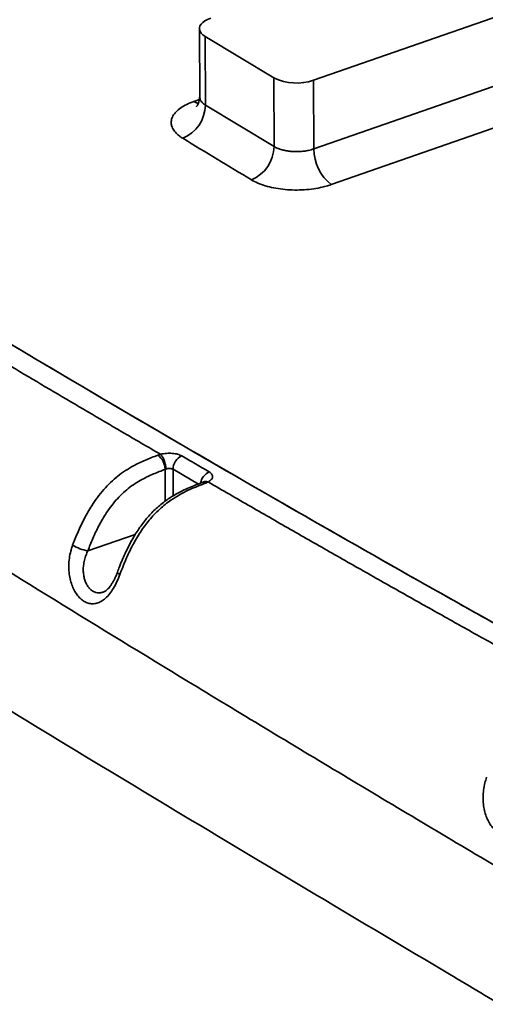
# Model space of a CAD drawing. Header units: millimetres. Extents: x -10540 to 6039, y -7467 to 6433.
# Tile 162 of 177: x 5838 to 5848, y -6872 to -6851. Entities that reach past the tile are written whole.
import ezdxf

# ---------------------------------------------------------------- set-up
doc = ezdxf.new("R2010")
doc.units = ezdxf.units.MM
doc.header["$LTSCALE"] = 8

msp = doc.modelspace()

# ---------------------------------------------------------------- linework, layer by layer
at = {"color": 7, "linetype": 'Continuous', "lineweight": 35}
for p, q in [((5843.946, -6852.446), (5859.28, -6847.106)), ((5843.953, -6853.89), (5851.62, -6851.22)), ((5841.541, -6851.361), (5841.548, -6852.8)), ((5841.662, -6851.525), (5843.106, -6852.395)), ((5841.662, -6851.525), (5841.669, -6852.967)), ((5851.984, -6851.972), (5844.318, -6854.642)), ((5843.113, -6853.841), (5843.106, -6852.395)), ((5843.946, -6852.446), (5843.953, -6853.89)), ((5841.426, -6852.892), (5841.543, -6852.852)), ((5841.669, -6852.967), (5843.113, -6853.841)), ((5840.666, -6860.335), (5840.723, -6860.317)), ((5840.838, -6860.628), (5840.819, -6860.635)), ((5840.822, -6861.302), (5840.819, -6860.635)), ((5841.52, -6860.942), (5840.987, -6860.632)), ((5840.987, -6860.632), (5840.99, -6861.191)), ((5841.726, -6860.899), (5841.677, -6860.922)), ((5840.192, -6862.003), (5839.193, -6862.351))]:
    msp.add_line(p, q, dxfattribs=at)
at = {"color": 7, "linetype": 'Continuous', "lineweight": 35, "flags": 128}
for points in [[(5841.78, -6851.14), (5841.715, -6851.166), (5841.659, -6851.196), (5841.613, -6851.229), (5841.578, -6851.265), (5841.554, -6851.303), (5841.542, -6851.341), (5841.542, -6851.38), (5841.555, -6851.419), (5841.579, -6851.457), (5841.615, -6851.492), (5841.662, -6851.525)], [(5841.523, -6852.932), (5841.478, -6852.918), (5841.426, -6852.892)], [(5839.868, -6862.847), (5839.843, -6862.831), (5839.827, -6862.817), (5839.818, -6862.805), (5839.817, -6862.797)]]:
    msp.add_lwpolyline(points, dxfattribs=at)
at = {"color": 7, "linetype": 'Continuous', "lineweight": 35}
for centre, radius, start, end in [((5843.588, -6851.392), 1.113, 244.3168, 288.7736), ((5840.897, -6852.953), 0.772, 292.3687, 358.9721), ((5842.343, -6853.829), 0.77, 292.3994, 359.1606), ((5844.9, -6853.896), 0.947, 179.6805, 232.0499), ((5840.434, -6860.642), 0.385, 1.0722, 52.9321), ((5841.294, -6860.633), 0.307, 113.6856, 179.749), ((5841.869, -6860.967), 0.304, 113.4037, 171.5004), ((5841.627, -6860.995), 0.0889, 55.7038, 107.2071), ((5839.42, -6861.268), 1.107, 240.4352, 258.1768)]:
    msp.add_arc(centre, radius, start, end, dxfattribs=at)
for points, knots in [([(5889.086, -6858.692), (5889.069, -6858.683), (5889.024, -6858.659), (5888.948, -6858.619), (5888.858, -6858.571), (5888.77, -6858.525), (5888.685, -6858.48), (5888.601, -6858.436), (5888.512, -6858.389), (5888.427, -6858.345), (5888.345, -6858.302), (5888.262, -6858.258), (5888.165, -6858.207), (5888.054, -6858.149), (5887.942, -6858.091), (5887.842, -6858.038), (5887.746, -6857.988), (5887.601, -6857.912), (5887.405, -6857.809), (5887.169, -6857.685), (5886.933, -6857.561), (5886.694, -6857.435), (5886.454, -6857.308), (5886.217, -6857.183), (5885.864, -6856.996), (5885.391, -6856.745), (5884.8, -6856.429), (5884.21, -6856.113), (5883.622, -6855.796), (5882.791, -6855.347), (5881.709, -6854.757), (5880.372, -6854.021), (5879.034, -6853.278), (5877.506, -6852.422), (5875.796, -6851.454), (5873.894, -6850.364), (5871.992, -6849.262), (5870.091, -6848.147), (5868.371, -6847.127), (5866.835, -6846.206), (5865.477, -6845.386), (5864.125, -6844.56), (5862.757, -6843.718), (5861.484, -6842.928), (5860.308, -6842.19), (5859.247, -6841.52), (5858.198, -6840.851), (5857.144, -6840.174), (5856.145, -6839.525), (5855.197, -6838.906), (5854.309, -6838.32), (5853.422, -6837.729), (5852.531, -6837.13), (5851.626, -6836.517), (5850.728, -6835.902), (5849.849, -6835.293), (5849.009, -6834.704), (5848.189, -6834.123), (5847.39, -6833.55), (5846.864, -6833.167), (5846.604, -6832.979)], [0, 0, 0, 0, 0.00124, 0.003203, 0.005333, 0.007611, 0.009395, 0.01137, 0.013535, 0.015729, 0.01735, 0.019309, 0.021608, 0.02424, 0.027137, 0.029498, 0.031325, 0.033935, 0.039764, 0.045152, 0.050652, 0.056392, 0.062057, 0.067647, 0.073162, 0.087011, 0.101035, 0.114952, 0.128714, 0.142546, 0.173673, 0.205149, 0.236975, 0.268203, 0.312998, 0.357717, 0.402484, 0.447244, 0.491871, 0.523904, 0.555614, 0.587699, 0.619368, 0.652149, 0.677474, 0.702417, 0.726981, 0.751507, 0.776819, 0.797536, 0.818386, 0.839505, 0.860207, 0.881334, 0.903371, 0.923654, 0.943458, 0.962783, 0.98163, 1, 1, 1, 1]), ([(5889.04, -6858.667), (5888.451, -6858.357), (5887.273, -6857.737), (5885.506, -6856.809), (5883.739, -6855.861), (5881.58, -6854.689), (5879.03, -6853.28), (5876.088, -6851.623), (5873.144, -6849.934), (5870.2, -6848.215), (5867.255, -6846.463), (5864.554, -6844.826), (5862.096, -6843.312), (5859.883, -6841.926), (5857.67, -6840.516), (5855.604, -6839.175), (5853.685, -6837.908), (5851.913, -6836.717), (5850.142, -6835.501), (5848.372, -6834.26), (5847.194, -6833.406), (5846.604, -6832.979)], [0, 0, 0, 0, 0.041675, 0.08335, 0.125026, 0.166703, 0.236026, 0.30535, 0.374673, 0.44403, 0.513387, 0.582743, 0.634865, 0.686989, 0.739112, 0.791233, 0.832985, 0.874742, 0.916497, 0.95825, 1, 1, 1, 1]), ([(5890.256, -6858.916), (5890.208, -6858.889), (5890.104, -6858.83), (5889.935, -6858.738), (5889.742, -6858.633), (5889.525, -6858.517), (5889.283, -6858.39), (5889.019, -6858.251), (5888.733, -6858.101), (5888.422, -6857.938), (5888.085, -6857.762), (5887.722, -6857.571), (5887.333, -6857.367), (5886.921, -6857.149), (5886.485, -6856.919), (5886.03, -6856.677), (5885.555, -6856.424), (5885.063, -6856.161), (5884.55, -6855.885), (5883.991, -6855.584), (5883.385, -6855.256), (5882.732, -6854.9), (5882.056, -6854.53), (5881.358, -6854.147), (5880.645, -6853.753), (5879.918, -6853.35), (5879.177, -6852.937), (5878.421, -6852.513), (5877.6, -6852.051), (5876.713, -6851.548), (5875.761, -6851.006), (5874.793, -6850.451), (5873.812, -6849.886), (5872.821, -6849.311), (5871.58, -6848.587), (5870.09, -6847.71), (5868.353, -6846.677), (5866.614, -6845.632), (5864.882, -6844.578), (5863.359, -6843.642), (5862.047, -6842.827), (5860.946, -6842.137), (5859.858, -6841.45), (5858.786, -6840.768), (5857.732, -6840.091), (5856.744, -6839.451), (5855.823, -6838.848), (5854.967, -6838.285), (5854.128, -6837.727), (5853.306, -6837.177), (5852.502, -6836.634), (5851.716, -6836.098), (5850.925, -6835.554), (5850.131, -6835.002), (5849.334, -6834.442), (5848.562, -6833.894), (5847.814, -6833.357), (5847.324, -6833.001), (5847.083, -6832.825)], [0, 0, 0, 0, 0.003338, 0.007239, 0.011712, 0.016761, 0.02239, 0.028482, 0.035133, 0.042341, 0.050099, 0.058559, 0.067577, 0.077144, 0.087249, 0.09788, 0.108822, 0.120245, 0.132137, 0.144481, 0.159091, 0.174246, 0.189919, 0.206084, 0.222716, 0.239476, 0.256632, 0.274155, 0.29202, 0.313693, 0.335763, 0.358182, 0.380903, 0.40388, 0.427067, 0.467084, 0.507359, 0.547676, 0.587834, 0.627637, 0.653422, 0.678931, 0.704118, 0.728944, 0.753369, 0.777356, 0.797543, 0.817366, 0.836805, 0.855847, 0.874476, 0.892678, 0.910444, 0.929472, 0.947948, 0.965865, 0.983217, 1, 1, 1, 1]), ([(5858.822, -6869.85), (5858.787, -6869.83), (5858.714, -6869.788), (5858.603, -6869.726), (5858.494, -6869.667), (5858.387, -6869.609), (5858.277, -6869.55), (5858.173, -6869.495), (5858.078, -6869.444), (5857.994, -6869.4), (5857.903, -6869.352), (5857.816, -6869.306), (5857.73, -6869.261), (5857.647, -6869.217), (5857.557, -6869.17), (5857.472, -6869.126), (5857.391, -6869.083), (5857.308, -6869.039), (5857.21, -6868.988), (5857.099, -6868.93), (5856.988, -6868.872), (5856.888, -6868.819), (5856.791, -6868.769), (5856.646, -6868.692), (5856.451, -6868.59), (5856.214, -6868.466), (5855.979, -6868.342), (5855.74, -6868.216), (5855.499, -6868.089), (5855.262, -6867.964), (5854.909, -6867.777), (5854.437, -6867.526), (5853.845, -6867.21), (5853.255, -6866.894), (5852.668, -6866.577), (5851.837, -6866.127), (5850.755, -6865.538), (5849.418, -6864.802), (5848.079, -6864.059), (5846.552, -6863.203), (5844.842, -6862.235), (5842.94, -6861.145), (5841.038, -6860.043), (5839.137, -6858.928), (5837.416, -6857.907), (5835.881, -6856.987), (5834.523, -6856.166), (5833.17, -6855.341), (5831.802, -6854.499), (5830.53, -6853.709), (5829.353, -6852.971), (5828.293, -6852.3), (5827.244, -6851.632), (5826.19, -6850.954), (5825.19, -6850.306), (5824.243, -6849.686), (5823.355, -6849.1), (5822.467, -6848.51), (5821.576, -6847.911), (5820.672, -6847.298), (5819.774, -6846.682), (5818.895, -6846.073), (5818.054, -6845.485), (5817.234, -6844.904), (5816.435, -6844.331), (5815.909, -6843.948), (5815.65, -6843.759)], [0, 0, 0, 0, 0.002452, 0.005102, 0.007706, 0.009987, 0.012539, 0.015386, 0.017219, 0.01915, 0.021246, 0.023487, 0.025243, 0.027186, 0.029317, 0.031476, 0.03307, 0.034999, 0.03726, 0.039851, 0.042701, 0.045025, 0.046822, 0.04939, 0.055126, 0.060428, 0.06584, 0.071488, 0.077062, 0.082563, 0.08799, 0.101617, 0.115417, 0.129111, 0.142653, 0.156263, 0.186892, 0.217865, 0.249182, 0.27991, 0.323988, 0.367992, 0.412043, 0.456087, 0.5, 0.53152, 0.562723, 0.594295, 0.625457, 0.657714, 0.682633, 0.707178, 0.731348, 0.755482, 0.780389, 0.800775, 0.821291, 0.842072, 0.862444, 0.883233, 0.904917, 0.924875, 0.944362, 0.963378, 0.981924, 1, 1, 1, 1]), ([(5815.65, -6843.759), (5816.168, -6844.135), (5817.206, -6844.888), (5818.763, -6845.985), (5820.322, -6847.062), (5821.881, -6848.119), (5823.571, -6849.245), (5825.39, -6850.439), (5827.34, -6851.696), (5829.29, -6852.933), (5831.461, -6854.291), (5833.854, -6855.763), (5836.468, -6857.343), (5839.17, -6858.95), (5841.961, -6860.582), (5844.839, -6862.236), (5847.717, -6863.86), (5850.594, -6865.453), (5853.471, -6867.015), (5855.968, -6868.338), (5857.506, -6869.144), (5858.085, -6869.448)], [0, 0, 0, 0, 0.036748, 0.073497, 0.110249, 0.147001, 0.18375, 0.229674, 0.2756, 0.321525, 0.36745, 0.429007, 0.490565, 0.552122, 0.619919, 0.687718, 0.755515, 0.823345, 0.891175, 0.959004, 1, 1, 1, 1]), ([(5841.547, -6852.8), (5841.547, -6852.807), (5841.548, -6852.832), (5841.541, -6852.875), (5841.527, -6852.922), (5841.511, -6852.956), (5841.497, -6852.978), (5841.487, -6852.99), (5841.482, -6852.995), (5841.483, -6852.995), (5841.483, -6852.994)], [0, 0, 0, 0, 0.062494, 0.249934, 0.43051, 0.56857, 0.705161, 0.835708, 0.963312, 1, 1, 1, 1]), ([(5841.55, -6852.8), (5841.55, -6852.808), (5841.548, -6852.831), (5841.565, -6852.87), (5841.594, -6852.909), (5841.63, -6852.942), (5841.656, -6852.958), (5841.669, -6852.967)], [0, 0, 0, 0, 0.131817, 0.390127, 0.655927, 0.826908, 1, 1, 1, 1]), ([(5841.191, -6853.667), (5841.165, -6853.65), (5841.114, -6853.617), (5841.043, -6853.553), (5840.982, -6853.475), (5840.947, -6853.383), (5840.947, -6853.289), (5840.98, -6853.197), (5841.047, -6853.108), (5841.145, -6853.026), (5841.271, -6852.952), (5841.374, -6852.912), (5841.426, -6852.892)], [0, 0, 0, 0, 0.070529, 0.141057, 0.248472, 0.355887, 0.46327, 0.570652, 0.678, 0.785348, 0.892674, 1, 1, 1, 1]), ([(5842.636, -6854.541), (5842.396, -6854.396), (5841.914, -6854.106), (5841.432, -6853.813), (5841.191, -6853.667)], [0, 0, 0, 0, 0.499519, 1, 1, 1, 1]), ([(5840.723, -6860.317), (5840.452, -6860.159), (5839.703, -6859.722), (5838.475, -6859), (5837.037, -6858.147), (5835.596, -6857.285), (5834.156, -6856.415), (5832.722, -6855.541), (5831.3, -6854.666), (5830.356, -6854.078), (5829.887, -6853.786)], [0, 0, 0, 0, 0.07512, 0.207175, 0.340039, 0.473233, 0.606283, 0.738711, 0.870074, 1, 1, 1, 1]), ([(5843.113, -6853.841), (5843.135, -6853.853), (5843.178, -6853.876), (5843.258, -6853.904), (5843.347, -6853.926), (5843.443, -6853.941), (5843.543, -6853.948), (5843.645, -6853.947), (5843.744, -6853.939), (5843.851, -6853.922), (5843.916, -6853.902), (5843.953, -6853.89)], [0, 0, 0, 0, 0.1074, 0.2148, 0.3222, 0.4296, 0.537, 0.6444, 0.7518, 0.859201, 1, 1, 1, 1]), ([(5844.318, -6854.642), (5844.281, -6854.654), (5844.209, -6854.677), (5844.07, -6854.711), (5843.9, -6854.739), (5843.7, -6854.756), (5843.497, -6854.757), (5843.297, -6854.742), (5843.105, -6854.713), (5842.927, -6854.669), (5842.766, -6854.612), (5842.68, -6854.565), (5842.636, -6854.541)], [0, 0, 0, 0, 0.07046, 0.14092, 0.248261, 0.355603, 0.462974, 0.570345, 0.677748, 0.785152, 0.892576, 1, 1, 1, 1]), ([(5856.102, -6875.91), (5855.983, -6875.744), (5855.747, -6875.412), (5855.384, -6874.935), (5855.015, -6874.474), (5854.607, -6873.995), (5854.16, -6873.504), (5853.672, -6873.008), (5853.175, -6872.543), (5852.667, -6872.106), (5852.147, -6871.697), (5851.617, -6871.313), (5851.082, -6870.955), (5850.462, -6870.566), (5849.462, -6869.978), (5847.534, -6868.84), (5844.775, -6867.196), (5841.635, -6865.304), (5838.672, -6863.491), (5835.873, -6861.763), (5832.608, -6859.746), (5828.863, -6857.446), (5826.039, -6855.726), (5824.627, -6854.866)], [0, 0, 0, 0, 0.012924, 0.025857, 0.03879, 0.051713, 0.067928, 0.084159, 0.100392, 0.116609, 0.133271, 0.149943, 0.16662, 0.18329, 0.207649, 0.259177, 0.362236, 0.465295, 0.554412, 0.643531, 0.732649, 0.866325, 1, 1, 1, 1]), ([(5855.398, -6879.635), (5855.239, -6879.391), (5854.92, -6878.904), (5854.429, -6878.2), (5853.929, -6877.517), (5853.42, -6876.86), (5852.902, -6876.231), (5852.408, -6875.668), (5851.94, -6875.167), (5851.499, -6874.722), (5851.054, -6874.298), (5850.605, -6873.895), (5850.152, -6873.513), (5849.696, -6873.151), (5849.237, -6872.808), (5848.712, -6872.438), (5848.121, -6872.051), (5847.464, -6871.646), (5846.089, -6870.83), (5844.002, -6869.593), (5841.214, -6867.923), (5838.438, -6866.249), (5834.762, -6864.009), (5829.894, -6861.019), (5825.922, -6858.598), (5823.787, -6857.297)], [0, 0, 0, 0, 0.017563, 0.035158, 0.052768, 0.070376, 0.087967, 0.105527, 0.119829, 0.134139, 0.148449, 0.162751, 0.177042, 0.191339, 0.205638, 0.21993, 0.240149, 0.260373, 0.280597, 0.367033, 0.453469, 0.539904, 0.62634, 0.799208, 1, 1, 1, 1]), ([(5838.874, -6862.23), (5838.911, -6862.135), (5838.984, -6861.945), (5839.118, -6861.666), (5839.255, -6861.424), (5839.394, -6861.223), (5839.527, -6861.058), (5839.671, -6860.907), (5839.825, -6860.773), (5839.986, -6860.657), (5840.181, -6860.541), (5840.408, -6860.434), (5840.58, -6860.368), (5840.666, -6860.335)], [0, 0, 0, 0, 0.10868, 0.217497, 0.3259, 0.40051, 0.475303, 0.549823, 0.624337, 0.699129, 0.773757, 0.8868, 1, 1, 1, 1]), ([(5840.723, -6860.317), (5840.744, -6860.312), (5840.785, -6860.303), (5840.869, -6860.294), (5840.973, -6860.294), (5841.088, -6860.314), (5841.143, -6860.339), (5841.17, -6860.352)], [0, 0, 0, 0, 0.135137, 0.270274, 0.513589, 0.756801, 1, 1, 1, 1]), ([(5841.17, -6860.352), (5841.267, -6860.408), (5841.459, -6860.52), (5841.652, -6860.632), (5841.748, -6860.688)], [0, 0, 0, 0, 0.500117, 1, 1, 1, 1]), ([(5840.819, -6860.635), (5840.738, -6860.666), (5840.575, -6860.728), (5840.364, -6860.827), (5840.187, -6860.932), (5840.045, -6861.034), (5839.91, -6861.151), (5839.784, -6861.284), (5839.668, -6861.428), (5839.543, -6861.609), (5839.418, -6861.829), (5839.295, -6862.087), (5839.227, -6862.263), (5839.193, -6862.351)], [0, 0, 0, 0, 0.117907, 0.235641, 0.307848, 0.380207, 0.452289, 0.524201, 0.596384, 0.668396, 0.778684, 0.889407, 1, 1, 1, 1]), ([(5840.987, -6860.632), (5840.978, -6860.628), (5840.959, -6860.62), (5840.921, -6860.616), (5840.879, -6860.617), (5840.852, -6860.624), (5840.838, -6860.628)], [0, 0, 0, 0, 0.243194, 0.48666, 0.7304, 1, 1, 1, 1]), ([(5841.748, -6860.688), (5841.76, -6860.696), (5841.785, -6860.712), (5841.815, -6860.748), (5841.826, -6860.796), (5841.799, -6860.852), (5841.75, -6860.884), (5841.726, -6860.9)], [0, 0, 0, 0, 0.135152, 0.270304, 0.513466, 0.756723, 1, 1, 1, 1]), ([(5841.6, -6860.91), (5841.599, -6860.911), (5841.541, -6860.933), (5841.436, -6860.973), (5841.291, -6861.034), (5841.164, -6861.094), (5841.047, -6861.156), (5840.939, -6861.22), (5840.834, -6861.291), (5840.732, -6861.369), (5840.633, -6861.455), (5840.54, -6861.545), (5840.452, -6861.642), (5840.369, -6861.744), (5840.288, -6861.854), (5840.21, -6861.97), (5840.136, -6862.095), (5840.063, -6862.228), (5839.992, -6862.371), (5839.923, -6862.525), (5839.865, -6862.668), (5839.831, -6862.76), (5839.818, -6862.797)], [0, 0, 0, 0, 0.001729, 0.076995, 0.138073, 0.193066, 0.243928, 0.292014, 0.338173, 0.386981, 0.434958, 0.482065, 0.528325, 0.575352, 0.623765, 0.673208, 0.724062, 0.777848, 0.834309, 0.894153, 0.95825, 1, 1, 1, 1]), ([(5841.677, -6860.922), (5841.615, -6860.945), (5841.492, -6860.992), (5841.308, -6861.072), (5841.123, -6861.166), (5840.961, -6861.266), (5840.822, -6861.37), (5840.705, -6861.47), (5840.592, -6861.581), (5840.486, -6861.7), (5840.39, -6861.825), (5840.301, -6861.953), (5840.218, -6862.087), (5840.11, -6862.278), (5839.988, -6862.531), (5839.908, -6862.742), (5839.868, -6862.847)], [0, 0, 0, 0, 0.079853, 0.159675, 0.240718, 0.321698, 0.376876, 0.432046, 0.489004, 0.545967, 0.599659, 0.653359, 0.708193, 0.763035, 0.880915, 1, 1, 1, 1]), ([(5841.621, -6860.901), (5841.618, -6860.903), (5841.612, -6860.906), (5841.603, -6860.909), (5841.6, -6860.91)], [0, 0, 0, 0, 0.718771, 1, 1, 1, 1]), ([(5841.627, -6860.898), (5841.627, -6860.898), (5841.628, -6860.897), (5841.623, -6860.9), (5841.621, -6860.901)], [0, 0, 0, 0, 0.4902584, 1, 1, 1, 1]), ([(5841.622, -6860.905), (5841.634, -6860.898), (5841.664, -6860.882), (5841.703, -6860.893), (5841.726, -6860.9)], [0, 0, 0, 0, 0.403676, 1, 1, 1, 1]), ([(5849.385, -6865.228), (5849.123, -6865.083), (5848.593, -6864.79), (5847.786, -6864.342), (5846.96, -6863.88), (5846.114, -6863.405), (5845.256, -6862.921), (5844.388, -6862.428), (5843.511, -6861.928), (5842.623, -6861.417), (5842.026, -6861.073), (5841.726, -6860.899)], [0, 0, 0, 0, 0.1024808, 0.2078409, 0.3158758, 0.4263793, 0.5391435, 0.6518918, 0.7664187, 0.8825225, 1, 1, 1, 1]), ([(5839.868, -6862.847), (5839.848, -6862.897), (5839.809, -6862.998), (5839.738, -6863.133), (5839.657, -6863.253), (5839.57, -6863.347), (5839.478, -6863.415), (5839.386, -6863.454), (5839.293, -6863.467), (5839.204, -6863.454), (5839.118, -6863.417), (5839.039, -6863.358), (5838.967, -6863.278), (5838.906, -6863.18), (5838.855, -6863.066), (5838.818, -6862.939), (5838.796, -6862.801), (5838.79, -6862.655), (5838.802, -6862.503), (5838.827, -6862.381), (5838.853, -6862.29), (5838.867, -6862.25), (5838.874, -6862.23)], [0, 0, 0, 0, 0.058645, 0.118785, 0.176455, 0.235959, 0.289222, 0.344239, 0.394091, 0.445556, 0.493757, 0.543471, 0.59143, 0.640828, 0.689753, 0.740061, 0.791124, 0.843525, 0.897951, 0.953691, 0.976805, 1, 1, 1, 1]), ([(5839.193, -6862.351), (5839.186, -6862.365), (5839.173, -6862.394), (5839.147, -6862.457), (5839.12, -6862.544), (5839.101, -6862.652), (5839.096, -6862.757), (5839.104, -6862.856), (5839.124, -6862.948), (5839.154, -6863.029), (5839.195, -6863.099), (5839.243, -6863.156), (5839.299, -6863.199), (5839.36, -6863.226), (5839.427, -6863.234), (5839.48, -6863.23), (5839.511, -6863.217), (5839.519, -6863.214)], [0, 0, 0, 0, 0.034984, 0.070085, 0.151968, 0.235718, 0.311861, 0.389935, 0.462403, 0.536894, 0.607642, 0.680522, 0.751513, 0.82477, 0.898247, 0.974173, 1, 1, 1, 1]), ([(5839.817, -6862.796), (5839.812, -6862.81), (5839.798, -6862.849), (5839.771, -6862.911), (5839.738, -6862.979), (5839.703, -6863.039), (5839.668, -6863.09), (5839.633, -6863.132), (5839.601, -6863.164), (5839.571, -6863.189), (5839.545, -6863.205), (5839.527, -6863.214), (5839.52, -6863.216), (5839.519, -6863.216)], [0, 0, 0, 0, 0.0590795, 0.1765199, 0.2890467, 0.3990984, 0.5047764, 0.6052655, 0.7038905, 0.7937697, 0.8876184, 0.9887772, 1, 1, 1, 1]), ([(5823.468, -6863.756), (5823.841, -6863.98), (5824.591, -6864.433), (5825.725, -6865.116), (5826.873, -6865.808), (5828.034, -6866.508), (5829.327, -6867.287), (5830.752, -6868.145), (5832.305, -6869.081), (5833.774, -6869.966), (5835.154, -6870.798), (5836.443, -6871.575), (5837.725, -6872.348), (5838.997, -6873.115), (5840.256, -6873.874), (5841.412, -6874.571), (5842.466, -6875.206), (5843.419, -6875.779), (5844.357, -6876.344), (5845.281, -6876.899), (5846.189, -6877.445), (5847.08, -6877.979), (5847.953, -6878.503), (5848.808, -6879.014), (5849.643, -6879.512), (5850.457, -6879.997), (5851.251, -6880.468), (5852.009, -6880.916), (5852.731, -6881.342), (5853.418, -6881.745), (5854.085, -6882.135), (5854.73, -6882.51), (5855.155, -6882.755), (5855.363, -6882.875)], [0, 0, 0, 0, 0.03517, 0.070861, 0.107007, 0.143542, 0.180399, 0.229031, 0.27793, 0.326933, 0.367659, 0.408251, 0.448616, 0.488664, 0.528304, 0.567449, 0.597803, 0.627758, 0.657272, 0.686306, 0.714822, 0.742784, 0.770162, 0.796925, 0.823042, 0.848484, 0.87322, 0.897224, 0.91917, 0.940436, 0.961006, 0.980865, 1, 1, 1, 1]), ([(5848.596, -6867.728), (5848.578, -6867.777), (5848.54, -6867.878), (5848.472, -6868.012), (5848.392, -6868.131), (5848.307, -6868.224), (5848.214, -6868.292), (5848.121, -6868.331), (5848.027, -6868.344), (5847.936, -6868.331), (5847.848, -6868.293), (5847.767, -6868.234), (5847.694, -6868.154), (5847.631, -6868.056), (5847.579, -6867.942), (5847.54, -6867.815), (5847.517, -6867.677), (5847.51, -6867.531), (5847.52, -6867.381), (5847.544, -6867.26), (5847.568, -6867.172), (5847.582, -6867.133), (5847.588, -6867.114)], [0, 0, 0, 0, 0.058391, 0.1182911, 0.175724, 0.2349654, 0.2885046, 0.343796, 0.3941642, 0.4461611, 0.4948401, 0.545052, 0.5933225, 0.6430504, 0.6920802, 0.7425039, 0.7934639, 0.8457651, 0.899905, 0.9553511, 0.9776386, 1, 1, 1, 1]), ([(5824.003, -6871.121), (5825.108, -6871.795), (5827.532, -6873.273), (5831.263, -6875.559), (5834.541, -6877.575), (5837.163, -6879.189), (5839.361, -6880.529), (5841.793, -6881.998), (5844.462, -6883.596), (5846.921, -6885.055), (5849.167, -6886.383), (5851.196, -6887.579), (5853.236, -6888.762), (5854.771, -6889.638), (5855.625, -6890.108), (5855.791, -6890.199)], [0, 0, 0, 0, 0.105314, 0.230953, 0.356592, 0.419412, 0.482231, 0.566007, 0.649784, 0.73356, 0.796379, 0.859198, 0.922016, 0.984833, 1, 1, 1, 1])]:
    msp.add_open_spline(points, degree=3, knots=knots, dxfattribs=at)
msp.add_open_spline([(5840.723, -6860.317), (5840.737, -6860.333), (5840.765, -6860.365), (5840.803, -6860.446), (5840.83, -6860.539), (5840.835, -6860.598), (5840.838, -6860.628)], degree=3, dxfattribs=at)

doc.saveas('drawing.dxf')
